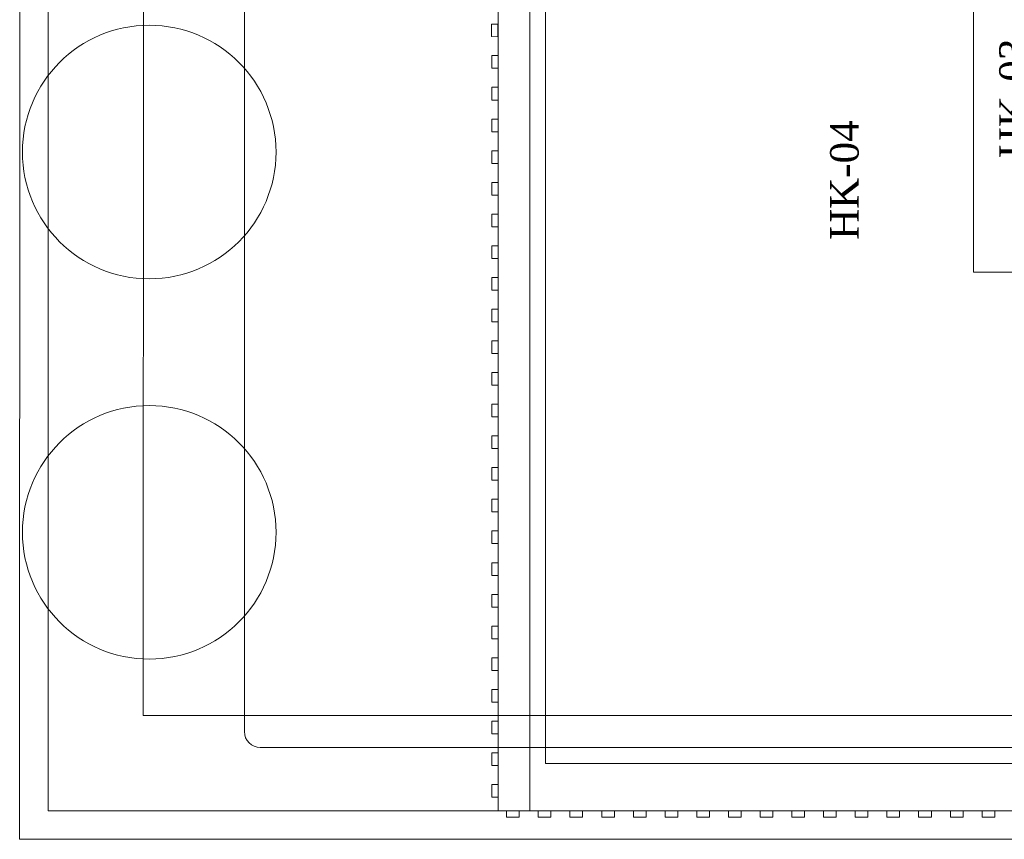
# Model space of a CAD drawing. Header units: millimetres. Extents: x -4432 to 10157, y 0 to 7028.
# Tile 2 of 13: x 2 to 1554, y 0 to 1293. Entities that reach past the tile are written whole.
import ezdxf

# ---------------------------------------------------------------- set-up
doc = ezdxf.new("R2010")
doc.units = ezdxf.units.MM
doc.layers.add('CIVIL LAYER', color=9, linetype='Continuous', true_color=0x808080)
doc.layers.add('FP & RCP XERF$0$CKD - Kit Text', color=9, linetype='Continuous', lineweight=0, true_color=0x808080)
doc.layers.add('GREY SCALE', color=9, linetype='Continuous', lineweight=0, true_color=0x808080)
doc.styles.add('FP & RCP XERF$0$style12', font='BOOKOSI.TTF')

# ---------------------------------------------------------------- blocks, each defined once
blk = doc.blocks.new('A$C117b6ec8')
at = {"layer": 'FP & RCP XERF$0$CKD - Kit Text', "char_height": 45, "width": 506.843, "attachment_point": 2, "rotation": 90, "style": 'FP & RCP XERF$0$style12'}
for s, insert in [('HK-03', (715.5, -1580.3)), ('\\pxqc;HK-04', (448.8, -1709.3))]:
    blk.add_mtext(s, dxfattribs=dict(at, insert=insert))
blk = doc.blocks.new('FLOOR PLAN')
at = {"layer": 'GREY SCALE'}
for p, q in [((0, 0), (0.4, 7027.5)), ((45, 45), (45.4, 6958.7)), ((195, 195), (195.4, 6808.7)), ((754.4, 44.6), (754.4, 3574.6)), ((829.4, 119.6), (829.4, 3499.6)), ((754.4, 2749.1), (754.4, 44.6)), ((804.4, 2749.1), (804.4, 44.6)), ((354.4, 2724.1), (354.4, 169.8)), ((1504.4, 2724.1), (1504.4, 894.6)), ((744.3, 1286.2), (754.3, 1286.2)), ((744.3, 1266.3), (744.3, 1286.2)), ((754.3, 1286.2), (754.3, 1266.2)), ((754.3, 1266.2), (744.3, 1266.3)), ((744.4, 1236.3), (754.4, 1236.3)), ((744.4, 1216.3), (744.4, 1236.3)), ((754.4, 1236.3), (754.4, 1216.3)), ((754.4, 1216.3), (744.4, 1216.3)), ((744.4, 1186.3), (754.4, 1186.3)), ((744.4, 1166.3), (744.4, 1186.3)), ((754.4, 1186.3), (754.4, 1166.3)), ((754.4, 1166.3), (744.4, 1166.3)), ((744.4, 1136.3), (754.4, 1136.3)), ((744.4, 1116.3), (744.4, 1136.3)), ((754.4, 1136.3), (754.4, 1116.3)), ((754.4, 1116.3), (744.4, 1116.3)), ((744.4, 1086.3), (754.4, 1086.3)), ((744.4, 1066.3), (744.4, 1086.3)), ((754.4, 1086.3), (754.4, 1066.3)), ((754.4, 1066.3), (744.4, 1066.3)), ((744.4, 1036.3), (754.4, 1036.3)), ((744.4, 1016.3), (744.4, 1036.3)), ((754.4, 1036.3), (754.4, 1016.3)), ((754.4, 1016.3), (744.4, 1016.3)), ((744.4, 986.3), (754.4, 986.3)), ((744.4, 966.3), (744.4, 986.3)), ((754.4, 986.3), (754.4, 966.3)), ((754.4, 966.3), (744.4, 966.3)), ((744.4, 936.3), (754.4, 936.3)), ((744.4, 916.3), (744.4, 936.3)), ((754.4, 936.3), (754.4, 916.3)), ((754.4, 916.3), (744.4, 916.3)), ((744.4, 886.3), (754.4, 886.3)), ((744.4, 866.3), (744.4, 886.3)), ((754.4, 886.3), (754.4, 866.3)), ((3851.8, 894.6), (1504.4, 894.6)), ((754.4, 866.3), (744.4, 866.3)), ((744.4, 836.3), (754.4, 836.3)), ((744.4, 816.3), (744.4, 836.3)), ((754.4, 836.3), (754.4, 816.3)), ((754.4, 816.3), (744.4, 816.3)), ((744.4, 786.3), (754.4, 786.3)), ((744.4, 766.3), (744.4, 786.3)), ((754.4, 786.3), (754.4, 766.3)), ((754.4, 766.3), (744.4, 766.3)), ((744.4, 736.3), (754.4, 736.3)), ((744.4, 716.3), (744.4, 736.3)), ((754.4, 736.3), (754.4, 716.3)), ((754.4, 716.3), (744.4, 716.3)), ((744.4, 686.3), (754.4, 686.3)), ((744.4, 666.3), (744.4, 686.3)), ((754.4, 686.3), (754.4, 666.3)), ((754.4, 666.3), (744.4, 666.3)), ((744.4, 636.3), (754.4, 636.3)), ((744.4, 616.3), (744.4, 636.3)), ((754.4, 636.3), (754.4, 616.3)), ((754.4, 616.3), (744.4, 616.3)), ((744.4, 586.3), (754.4, 586.3)), ((744.4, 566.3), (744.4, 586.3)), ((754.4, 586.3), (754.4, 566.3)), ((754.4, 566.3), (744.4, 566.3)), ((744.4, 536.3), (754.4, 536.3)), ((744.4, 516.3), (744.4, 536.3)), ((754.4, 536.3), (754.4, 516.3)), ((754.4, 516.3), (744.4, 516.3)), ((744.4, 486.3), (754.4, 486.3)), ((744.4, 466.3), (744.4, 486.3)), ((754.4, 486.3), (754.4, 466.3)), ((754.4, 466.3), (744.4, 466.3)), ((744.4, 436.3), (754.4, 436.3)), ((744.4, 416.3), (744.4, 436.3)), ((754.4, 436.3), (754.4, 416.3)), ((754.4, 416.3), (744.4, 416.3)), ((744.4, 386.3), (754.4, 386.3)), ((744.4, 366.3), (744.4, 386.3)), ((754.4, 386.3), (754.4, 366.3)), ((754.4, 366.3), (744.4, 366.3)), ((744.4, 336.3), (754.4, 336.3)), ((744.4, 316.3), (744.4, 336.3)), ((754.4, 336.3), (754.4, 316.3)), ((754.4, 316.3), (744.4, 316.3)), ((744.4, 286.3), (754.4, 286.3)), ((744.4, 266.3), (744.4, 286.3)), ((754.4, 286.3), (754.4, 266.3)), ((754.4, 266.3), (744.4, 266.3)), ((744.4, 236.3), (754.4, 236.3)), ((744.4, 216.3), (744.4, 236.3)), ((754.4, 236.3), (754.4, 216.3)), ((754.4, 216.3), (744.4, 216.3)), ((3702.9, 194.8), (195, 195)), ((744.4, 186.3), (754.4, 186.3)), ((744.4, 166.3), (744.4, 186.3)), ((754.4, 186.3), (754.4, 166.3)), ((754.4, 166.3), (744.4, 166.3)), ((379.4, 144.8), (754.4, 144.8)), ((754.4, 144.8), (3851.8, 144.8)), ((744.4, 136.3), (754.4, 136.3)), ((744.4, 116.3), (744.4, 136.3)), ((754.4, 136.3), (754.4, 116.3)), ((754.4, 116.3), (744.4, 116.3)), ((754.4, 119.6), (754.4, 119.6)), ((3776.7, 119.8), (829.4, 119.6)), ((744.4, 86.3), (754.4, 86.3)), ((744.4, 66.3), (744.4, 86.3)), ((754.4, 86.3), (754.4, 66.3)), ((754.4, 66.3), (744.4, 66.3)), ((3852.8, 44.8), (45, 45)), ((754.4, 44.6), (3851.8, 44.8)), ((3851.7, 44.8), (754.4, 44.6)), ((767.9, 34.6), (767.9, 44.6)), ((767.9, 44.6), (787.9, 44.6)), ((787.9, 34.6), (767.9, 34.6)), ((774.4, 44.6), (804.4, 44.6)), ((787.9, 44.6), (787.9, 34.6)), ((817.9, 34.6), (817.9, 44.6)), ((817.9, 44.6), (837.9, 44.6)), ((837.9, 34.6), (817.9, 34.6)), ((829.4, 44.6), (829.4, 45)), ((837.9, 44.6), (837.9, 34.6)), ((867.9, 34.6), (867.9, 44.6)), ((867.9, 44.6), (887.9, 44.6)), ((887.9, 34.6), (867.9, 34.6)), ((887.9, 44.6), (887.9, 34.6)), ((917.9, 34.6), (917.9, 44.6)), ((917.9, 44.6), (937.9, 44.6)), ((937.9, 34.6), (917.9, 34.6)), ((937.9, 44.6), (937.9, 34.6)), ((967.9, 34.6), (967.9, 44.6)), ((967.9, 44.6), (987.9, 44.6)), ((987.9, 34.6), (967.9, 34.6)), ((987.9, 44.6), (987.9, 34.6)), ((1017.9, 34.6), (1017.9, 44.6)), ((1017.9, 44.6), (1037.9, 44.6)), ((1037.9, 34.6), (1017.9, 34.6)), ((1037.9, 44.6), (1037.9, 34.6)), ((1067.9, 34.6), (1067.9, 44.6)), ((1067.9, 44.6), (1087.9, 44.6)), ((1087.9, 34.6), (1067.9, 34.6)), ((1087.9, 44.6), (1087.9, 34.6)), ((1117.8, 34.6), (1117.9, 44.6)), ((1137.8, 34.6), (1117.8, 34.6)), ((1117.9, 44.6), (1137.8, 44.6)), ((1137.8, 44.6), (1137.8, 34.6)), ((1167.8, 34.6), (1167.8, 44.6)), ((1167.8, 44.6), (1187.8, 44.6)), ((1187.8, 34.6), (1167.8, 34.6)), ((1187.8, 44.6), (1187.8, 34.6)), ((1217.8, 34.6), (1217.8, 44.6)), ((1217.8, 44.6), (1237.8, 44.6)), ((1237.8, 34.6), (1217.8, 34.6)), ((1237.8, 44.6), (1237.8, 34.6)), ((1237.8, 44.6), (1257.8, 44.6)), ((1267.8, 34.6), (1267.8, 44.6)), ((1267.8, 44.6), (1287.8, 44.6)), ((1287.8, 34.6), (1267.8, 34.6)), ((1287.8, 44.6), (1287.8, 34.6)), ((1317.8, 34.6), (1317.8, 44.6)), ((1317.8, 44.6), (1337.8, 44.6)), ((1337.8, 34.6), (1317.8, 34.6)), ((1337.8, 44.6), (1337.8, 34.6)), ((1367.8, 34.6), (1367.8, 44.6)), ((1367.8, 44.6), (1387.8, 44.6)), ((1387.8, 34.6), (1367.8, 34.6)), ((1387.8, 44.6), (1387.8, 34.6)), ((1417.8, 34.6), (1417.8, 44.6)), ((1417.8, 44.6), (1437.8, 44.6)), ((1437.8, 34.6), (1417.8, 34.6)), ((1437.8, 44.6), (1437.8, 34.6)), ((1467.8, 34.6), (1467.8, 44.6)), ((1467.8, 44.6), (1487.8, 44.6)), ((1487.8, 34.6), (1467.8, 34.6)), ((1487.8, 44.6), (1487.8, 34.6)), ((1517.8, 34.6), (1517.8, 44.6)), ((1517.8, 44.6), (1537.8, 44.6)), ((1537.8, 34.6), (1517.8, 34.6)), ((1537.8, 44.6), (1537.8, 34.6)), ((3897.8, -0.2), (0, 0))]:
    blk.add_line(p, q, dxfattribs=at)
for centre in [(204.3, 1084.2), (204.3, 484.2)]:
    blk.add_circle(centre, 200, dxfattribs=at)
blk.add_arc((379.4, 169.8), 25, 180, 270, dxfattribs=at)
at = {"color": 6}
blk.add_blockref('A$C117b6ec8', (829.4, 2749.1), dxfattribs=at)

msp = doc.modelspace()

# ---------------------------------------------------------------- block references
at = {"layer": 'CIVIL LAYER'}
msp.add_blockref('FLOOR PLAN', (1.5, 0), dxfattribs=at)

doc.saveas('drawing.dxf')
